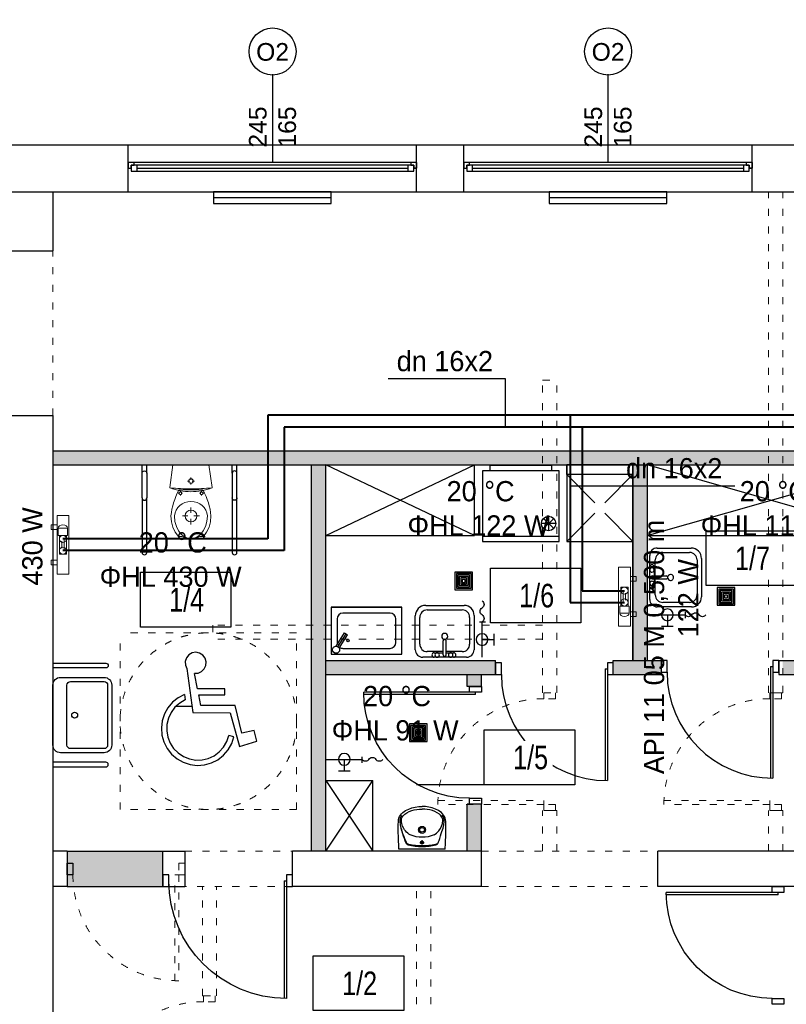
# Model space of a CAD drawing. Header units: millimetres. Extents: x 3698380 to 4312681, y 679670 to 844285.
# Tile 70 of 100: x 4077468 to 4083979, y 786427 to 794789. Entities that reach past the tile are written whole.
import ezdxf
from ezdxf.enums import TextEntityAlignment as Align
from ezdxf.lldxf.tags import DXFTag

# ---------------------------------------------------------------- set-up
doc = ezdxf.new("R2010")
doc.units = ezdxf.units.MM
doc.header["$LTSCALE"] = 10
for name, pattern in [('ACAD_ISO03W100', [30, 12, -18]), ('CENTER', [2, 1.25, -0.25, 0.25, -0.25]), ('CHSW', [0])]:
    doc.linetypes.add(name, pattern=pattern)
for name, color, linetype, lineweight in [('0 20 cienka', 8, 'Continuous', 20), ('a_sc_nośna', 2, 'Continuous', 100), ('bloki', 214, 'Continuous', 13), ('SAN_Armatura CO na rzucie', 7, 'Continuous', 13), ('SAN_Grzejniki CO na rzucie', 7, 'Continuous', 13), ('SAN_Przewody powrotne CO na rzucie', 5, 'Continuous', 40), ('SAN_Przewody zasilające CO na rzucie', 1, 'Continuous', 40)]:
    doc.layers.add(name, color=color, linetype=linetype, lineweight=lineweight)
for name, color, linetype in [('15_LINIA_CIENKA', 1, 'Continuous'), ('A_bloki', 252, 'Continuous'), ('A_kreskowanie', 8, 'Continuous'), ('A_opis_pom', 3, 'Continuous'), ('A_sc_istn', 252, 'Continuous'), ('A_sc_proj', 2, 'Continuous'), ('A_stolarka', 252, 'Continuous'), ('A_wymiary', 1, 'Continuous'), ('MUREK', 6, 'Continuous'), ('SAN_Etykiety przewodów CO na rzucie', 7, 'Continuous'), ('SAN_Piony CO na rzucie', 8, 'Continuous'), ('W', 8, 'CENTER')]:
    doc.layers.add(name, color=color, linetype=linetype)
doc.layers.add('SAN_Etykiety pomieszczeń na rzucie', color=7, linetype='Continuous', true_color=0x8e8e8e)
doc.styles.add('Etykiety pomieszczeń na rzucie', font='txt')
doc.styles.add('Etykiety przewodów CO na rzucie', font='txt')
doc.styles.add('Grzejniki CO na rzucie', font='txt')
doc.styles.get("Standard").update_dxf_attribs({"font": 'arial.ttf'})
doc.styles.add('Strzałki', font='ic-isocp.shx', dxfattribs={"width": 0.8})
tags = doc.linetypes.add('DASHED', pattern=[19.05, 12.7, -6.35]).pattern_tags.tags
tags[6:7] = [DXFTag(74, 4), DXFTag(75, 0), DXFTag(340, '0'), DXFTag(46, 1.0), DXFTag(50, 0.0), DXFTag(44, 0.0), DXFTag(45, 0.0)]
tags[4:5] = [DXFTag(74, 4), DXFTag(75, 0), DXFTag(340, '0'), DXFTag(46, 1.0), DXFTag(50, 0.0), DXFTag(44, 0.0), DXFTag(45, 0.0)]
doc.linetypes.add('TRACKS', pattern='A,0.15,[130,ltypeshp.shx,S=0.25,R=0,X=0,Y=0],0.15', length=0.3)

# ---------------------------------------------------------------- blocks, each defined once
blk = doc.blocks.new('*U462')
at = {"color": 252}
for p, q in [((-95, 20), (-100, 20)), ((-97.5, 15), (-97.5, 17.5)), ((-97.5, 17.5), (-95, 17.5)), ((-92.5, 17.5), (-97.5, 17.5)), ((-97.5, 17.5), (-97.5, 12.5)), ((-95, 17.5), (-95, 20)), ((140, 20), (-95, 20)), ((-92.5, 12.5), (-92.5, 17.5)), ((137.5, 17.5), (-92.5, 17.5)), ((142.5, 17.5), (137.5, 17.5)), ((137.5, 17.5), (137.5, 12.5)), ((145, 20), (140, 20)), ((140, 20), (140, 17.5)), ((140, 17.5), (142.5, 17.5)), ((142.5, 17.5), (142.5, 15)), ((142.5, 12.5), (142.5, 17.5)), ((-100, 15), (-97.5, 15)), ((-97.5, 12.5), (-92.5, 12.5)), ((-92.5, 15), (137.5, 15)), ((-92.5, 12.5), (137.5, 12.5)), ((-92.5, 12.5), (137.5, 12.5)), ((137.5, 12.5), (142.5, 12.5)), ((142.5, 15), (145, 15))]:
    blk.add_line(p, q, dxfattribs=at)
for points in [[(-100, 20), (-100, 15), (-97.5, 15)], [(145, 20), (145, 14.99), (142.5, 15)]]:
    blk.add_lwpolyline(points, dxfattribs=at)
blk = doc.blocks.new('*U338')
at = {"color": 252}
blk.add_lwpolyline([(75, 0), (0, 0)], dxfattribs=at)
for tag, p in [('S', (30, 5)), ('H', (30, -20))]:
    blk.add_attdef(tag, text='', height=15, dxfattribs=at).set_placement(p, align=Align.CENTER)
blk = doc.blocks.new('drzwiniepe')
at = {"layer": 'A_stolarka', "ltscale": 2}
for p, q in [((1098870.7, 962140.2), (1098870.7, 963140)), ((1098890.7, 962140.2), (1098890.7, 963140.2)), ((1098870.7, 962140.2), (1098890.7, 962140.2))]:
    blk.add_line(p, q, dxfattribs=at)
for points in [[(1097840.7, 962190.2), (1097890.7, 962190.2), (1097890.7, 962090.2), (1097840.7, 962090.2)], [(1098890.7, 962190.2), (1098940.7, 962190.2), (1098940.7, 962090.2), (1098890.7, 962090.2)]]:
    blk.add_lwpolyline(points, close=True, dxfattribs=at)
blk.add_arc((1098890.7, 962140.2), 1000, 90, 180, dxfattribs=at)
blk = doc.blocks.new('UMY2')
for points in [[(-25.5, 0), (25.5, 0, -0.414214), (32, -6.5), (32, -43.5, -0.414214), (25.5, -50), (-25.5, -50, -0.414214), (-32, -43.5), (-32, -6.5, -0.414214)], [(-25.5, -12), (25.5, -12, -0.414214), (28.5, -15), (28.5, -43.5, -0.414214), (25.5, -46.5), (-25.5, -46.5, -0.414214), (-28.5, -43.5), (-28.5, -15, -0.414214)]]:
    blk.add_lwpolyline(points, format="xyb", close=True)
blk.add_circle((0, -18.5), 2.5)
blk = doc.blocks.new('A$C39F57054')
at = {"layer": '15_LINIA_CIENKA', "color": 8, "lineweight": 25}
for p, q in [((19.47, 78.21), (17.79, 76.13)), ((21.78, 79.55), (19.47, 78.21)), ((24.42, 79.99), (21.78, 79.55)), ((27.04, 79.47), (24.42, 79.99)), ((29.31, 78.06), (27.04, 79.47)), ((30.93, 75.93), (29.31, 78.06)), ((17.79, 76.13), (16.95, 73.6)), ((16.95, 73.6), (17.06, 70.93)), ((17.06, 70.93), (18.1, 68.47)), ((30.38, 68.28), (31.5, 70.7)), ((31.69, 73.37), (30.93, 75.93)), ((31.5, 70.7), (31.69, 73.37)), ((18.1, 68.47), (22.27, 37.34)), ((25.53, 54.23), (23.33, 65.02)), ((23.35, 65.19), (26.02, 65.33)), ((26.02, 65.33), (28.47, 66.41)), ((28.47, 66.41), (30.38, 68.28)), ((16.44, 50.18), (11.91, 47.86)), ((16.44, 50.18), (16.95, 46.37)), ((45.01, 54.15), (25.53, 54.23)), ((27.96, 42.35), (26.4, 49.97)), ((26.4, 49.97), (45, 49.89)), ((45, 49.89), (45.01, 54.15)), ((7.93, 44.7), (4.64, 40.82)), ((11.91, 47.86), (7.93, 44.7)), ((13.02, 44.12), (9.62, 41.12)), ((16.95, 46.37), (13.02, 44.12)), ((52.21, 42.25), (27.96, 42.35)), ((57.02, 22.69), (52.21, 42.25)), ((2.16, 36.38), (0.59, 31.55)), ((4.64, 40.82), (2.16, 36.38)), ((6.9, 37.49), (4.97, 33.4)), ((9.62, 41.12), (6.9, 37.49)), ((22.27, 37.34), (48.72, 37.23)), ((48.72, 37.23), (55.24, 13.3)), ((0.59, 31.55), (0, 26.5)), ((3.91, 28.99), (3.76, 24.47)), ((4.97, 33.4), (3.91, 28.99)), ((0, 26.5), (0.4, 21.43)), ((0.4, 21.43), (1.78, 16.53)), ((3.76, 24.47), (4.53, 20)), ((46.3, 16.77), (47.74, 21.06)), ((51.37, 20.24), (47.74, 21.06)), ((65.68, 24.58), (57.02, 22.69)), ((67.54, 17.02), (65.68, 24.58)), ((1.78, 16.53), (4.08, 12)), ((4.53, 20), (6.19, 15.79)), ((6.19, 15.79), (8.66, 11.99)), ((44.01, 12.86), (46.3, 16.77)), ((47.25, 11), (49.76, 15.42)), ((49.76, 15.42), (51.37, 20.24)), ((55.24, 13.3), (67.54, 17.02)), ((4.08, 12), (7.23, 8)), ((7.23, 8), (11.09, 4.69)), ((8.66, 11.99), (11.85, 8.78)), ((11.85, 8.78), (15.62, 6.27)), ((37.34, 6.8), (40.98, 9.49)), ((39.91, 4.02), (43.92, 7.15)), ((40.98, 9.49), (44.01, 12.86)), ((43.92, 7.15), (47.25, 11)), ((11.09, 4.69), (15.52, 2.2)), ((15.52, 2.2), (20.35, 0.61)), ((15.62, 6.27), (19.83, 4.58)), ((19.83, 4.58), (24.28, 3.77)), ((20.35, 0.61), (25.4, 0)), ((24.28, 3.77), (28.81, 3.89)), ((25.4, 0), (30.47, 0.38)), ((28.81, 3.89), (33.22, 4.91)), ((30.47, 0.38), (35.37, 1.74)), ((33.22, 4.91), (37.34, 6.8)), ((35.37, 1.74), (39.91, 4.02))]:
    blk.add_line(p, q, dxfattribs=at)
at = {"layer": 'W', "color": 8, "linetype": 'Continuous', "ltscale": 4}
blk.add_line((21.69, 41.7), (10.28, 41.7), dxfattribs=at)
blk = doc.blocks.new('jndf')
at = {"layer": 'A_stolarka', "ltscale": 2}
for p, q in [((6685.7, -1555593.7), (6685.7, -1556543.7)), ((6685.7, -1555593.7), (6705.7, -1555593.7)), ((6705.7, -1555593.7), (6705.7, -1556543.7))]:
    blk.add_line(p, q, dxfattribs=at)
for points in [[(5755.7, -1555643.7), (5805.7, -1555643.7), (5805.7, -1555543.7), (5755.7, -1555543.7)], [(6705.7, -1555643.7), (6755.7, -1555643.7), (6755.7, -1555543.7), (6705.7, -1555543.7)]]:
    blk.add_lwpolyline(points, close=True, dxfattribs=at)
blk.add_arc((6705.7, -1555643.7), 900, 180, 270, dxfattribs=at)
blk = doc.blocks.new('rsredg')
at = {"layer": 'A_bloki', "linetype": 'Continuous'}
for p, q in [((538293, -1273211.6), (538292.4, -1273228.3)), ((538293.7, -1273194.3), (538293, -1273211.6)), ((538687.2, -1273194.3), (538293.7, -1273194.3)), ((538687.2, -1273194.3), (538687.9, -1273211.6)), ((538687.9, -1273211.6), (538688.6, -1273228.3)), ((538289.8, -1273301.6), (538288.6, -1273337.6)), ((538291, -1273264.3), (538289.8, -1273301.6)), ((538292.4, -1273228.3), (538291, -1273264.3)), ((538340.8, -1273284.9), (538334, -1273306)), ((538347, -1273265.7), (538340.8, -1273284.9)), ((538352.4, -1273250.7), (538347, -1273265.7)), ((538359.7, -1273238.6), (538352.4, -1273250.7)), ((538472.5, -1273252.4), (538508.5, -1273252.4)), ((538490.5, -1273234.4), (538490.5, -1273270.4)), ((538621.3, -1273238.6), (538623.7, -1273242.5)), ((538623.7, -1273242.5), (538626.3, -1273247.6)), ((538626.3, -1273247.6), (538630.2, -1273256.2)), ((538630.2, -1273256.2), (538635.1, -1273269.4)), ((538635.1, -1273269.4), (538637.8, -1273277.6)), ((538637.8, -1273277.6), (538640.8, -1273286.7)), ((538640.8, -1273286.7), (538647.2, -1273306.8)), ((538688.6, -1273228.3), (538689.9, -1273264.3)), ((538689.9, -1273264.3), (538691.2, -1273301.6)), ((538691.2, -1273301.6), (538692.3, -1273337.6)), ((538287.7, -1273370.3), (538287.6, -1273400.5)), ((538288.6, -1273337.6), (538287.7, -1273370.3)), ((538312.6, -1273372.6), (538306.5, -1273400.5)), ((538316.7, -1273358.6), (538312.6, -1273372.6)), ((538321.6, -1273343.5), (538316.7, -1273358.6)), ((538327.4, -1273326.2), (538321.6, -1273343.5)), ((538334.9, -1273370.3), (538325.4, -1273390.9)), ((538334, -1273306), (538327.4, -1273326.2)), ((538341.2, -1273359.9), (538334.9, -1273370.3)), ((538349, -1273349.5), (538341.2, -1273359.9)), ((538358.4, -1273339.2), (538349, -1273349.5)), ((538368.7, -1273329.9), (538358.4, -1273339.2)), ((538379.2, -1273322.1), (538368.7, -1273329.9)), ((538389.2, -1273316.2), (538379.2, -1273322.1)), ((538591.9, -1273316.2), (538601.8, -1273322.1)), ((538601.8, -1273322.1), (538612.3, -1273329.9)), ((538612.3, -1273329.9), (538622.6, -1273339.2)), ((538622.6, -1273339.2), (538632, -1273349.5)), ((538632, -1273349.5), (538639.8, -1273359.9)), ((538639.8, -1273359.9), (538646.1, -1273370.3)), ((538646.1, -1273370.3), (538655.6, -1273390.9)), ((538647.2, -1273306.8), (538653.7, -1273326.5)), ((538653.7, -1273326.5), (538659.4, -1273343.6)), ((538659.4, -1273343.6), (538664.3, -1273358.7)), ((538664.3, -1273358.7), (538668.4, -1273372.6)), ((538668.4, -1273372.6), (538674.4, -1273400.5)), ((538692.3, -1273337.6), (538693.3, -1273370.3)), ((538693.3, -1273370.3), (538693.4, -1273400.5)), ((538287.6, -1273400.5), (538288.9, -1273429.6)), ((538288.9, -1273429.6), (538290.8, -1273443.9)), ((538290.8, -1273443.9), (538294.4, -1273458)), ((538294.4, -1273458), (538300, -1273471.5)), ((538306.5, -1273400.5), (538303.6, -1273429.4)), ((538303.6, -1273429.4), (538303.9, -1273443.9)), ((538303.9, -1273443.9), (538306.6, -1273457.9)), ((538306.6, -1273457.9), (538312.1, -1273470.9)), ((538315.9, -1273422.3), (538314.4, -1273433.4)), ((538314.4, -1273433.4), (538314.7, -1273444.5)), ((538314.7, -1273444.5), (538317.1, -1273455.5)), ((538318.4, -1273411.6), (538315.9, -1273422.3)), ((538317.1, -1273455.5), (538321.4, -1273465.8)), ((538325.4, -1273390.9), (538318.4, -1273411.6)), ((538321.4, -1273465.8), (538327.4, -1273475.3)), ((538659.7, -1273465.8), (538653.7, -1273475.3)), ((538655.6, -1273390.9), (538662.6, -1273411.6)), ((538663.9, -1273455.5), (538659.7, -1273465.8)), ((538662.6, -1273411.6), (538665.2, -1273422.3)), ((538666.3, -1273444.5), (538663.9, -1273455.5)), ((538665.2, -1273422.3), (538666.6, -1273433.4)), ((538666.6, -1273433.4), (538666.3, -1273444.5)), ((538674.4, -1273457.9), (538668.8, -1273470.9)), ((538674.4, -1273400.5), (538677.4, -1273429.4)), ((538677, -1273443.9), (538674.4, -1273457.9)), ((538677.4, -1273429.4), (538677, -1273443.9)), ((538686.5, -1273458), (538681, -1273471.5)), ((538690.1, -1273443.9), (538686.5, -1273458)), ((538692, -1273429.6), (538690.1, -1273443.9)), ((538693.4, -1273400.5), (538692, -1273429.6)), ((538300, -1273471.5), (538307.3, -1273484.1)), ((538307.3, -1273484.1), (538316.4, -1273495.5)), ((538312.1, -1273470.9), (538319.7, -1273483.2)), ((538316.4, -1273495.5), (538326.8, -1273505.8)), ((538326.8, -1273505.8), (538338.4, -1273514.8)), ((538327.4, -1273475.3), (538334.7, -1273483.9)), ((538334.7, -1273483.9), (538343.1, -1273491.5)), ((538338.4, -1273514.8), (538350.8, -1273522.7)), ((538343.1, -1273491.5), (538361.6, -1273504.3)), ((538350.8, -1273522.7), (538377, -1273535.1)), ((538361.6, -1273504.3), (538381.7, -1273514.1)), ((538377, -1273535.1), (538404.6, -1273544.4)), ((538381.7, -1273514.1), (538402.7, -1273521.7)), ((538402.7, -1273521.7), (538424.3, -1273527.7)), ((538404.6, -1273544.4), (538432.9, -1273551.3)), ((538424.3, -1273527.7), (538446.2, -1273532.2)), ((538432.9, -1273551.3), (538461.6, -1273555.8)), ((538446.2, -1273532.2), (538468.3, -1273534.8)), ((538468.3, -1273534.8), (538490.6, -1273535.8)), ((538512.7, -1273534.8), (538490.5, -1273535.8)), ((538534.9, -1273532.2), (538512.7, -1273534.8)), ((538548.1, -1273551.3), (538519.4, -1273555.8)), ((538556.8, -1273527.7), (538534.9, -1273532.2)), ((538576.3, -1273544.4), (538548.1, -1273551.3)), ((538578.3, -1273521.7), (538556.8, -1273527.7)), ((538603.9, -1273535.1), (538576.3, -1273544.4)), ((538599.3, -1273514.1), (538578.3, -1273521.7)), ((538619.4, -1273504.3), (538599.3, -1273514.1)), ((538630.2, -1273522.7), (538603.9, -1273535.1)), ((538638, -1273491.5), (538619.4, -1273504.3)), ((538642.5, -1273514.8), (538630.2, -1273522.7)), ((538646.3, -1273483.9), (538638, -1273491.5)), ((538654.1, -1273505.8), (538642.5, -1273514.8)), ((538653.7, -1273475.3), (538646.3, -1273483.9)), ((538664.6, -1273495.5), (538654.1, -1273505.8)), ((538668.8, -1273470.9), (538661.3, -1273483.2)), ((538673.6, -1273484.1), (538664.6, -1273495.5)), ((538681, -1273471.5), (538673.6, -1273484.1)), ((538461.6, -1273555.8), (538490.5, -1273557.9)), ((538519.4, -1273555.8), (538490.5, -1273557.9))]:
    blk.add_line(p, q, dxfattribs=at)
for centre, radius, start, end in [((538490.5, -1273655.8), 442.6, 74.50029, 105.49971), ((539261.9, -1273654), 990.1, 155.4826, 163.59349), ((538381.3, -1273254.8), 27.1, 109.68294, 143.11023), ((538382.2, -1273260.1), 27.1, 100.5561, 141.31834), ((538490.5, -1273844), 621, 79.49234, 100.50766), ((538490.5, -1273552.6), 257.2, 66.78838, 113.21162), ((538490.5, -1273252.4), 12.2, 360, 180), ((538490.5, -1273252.4), 12.2, 180, 360), ((538598.8, -1273260.1), 27.1, 38.68166, 79.44389), ((538599.6, -1273254.8), 27.1, 36.88977, 70.31706), ((538490.5, -1273358.8), 29.7, 360, 180), ((538490.5, -1273358.8), 29.7, 180, 360), ((538490.5, -1273358.8), 19.4, 360, 180), ((538490.5, -1273358.8), 19.4, 180, 360)]:
    blk.add_arc(centre, radius, start, end, dxfattribs=at)
blk = doc.blocks.new('kran ze złączką 2d - kran ze złączką 2d-1891425-1 PIĘTRO')
at = {"layer": 'A_bloki'}
for p, q in [((0, 2.18), (0, -2.82)), ((29.99, 0.01), (0, 0)), ((14.99, 0), (15, -10)), ((10, -10), (20, -10))]:
    blk.add_line(p, q, dxfattribs=at)
blk.add_circle((14.99, 0), 5, dxfattribs=at)
for centre, start, end in [((-8.87, -1.79), 31.09504, 148.90496), ((-2.93, 1.79), 211.09504, 328.90496), ((-14.81, 1.79), 211.09504, 328.90496)]:
    blk.add_arc(centre, 3.47, start, end, dxfattribs=at)
blk = doc.blocks.new('Wpust podłogowy - DN 100-1891426-1 PIĘTRO')
at = {"layer": 'A_bloki'}
for p, q in [((7.5, 7.5), (-7.5, 7.5)), ((-7.5, 7.5), (-7.5, -7.5)), ((7.5, 7.5), (-7.5, 7.5)), ((-7.5, 7.5), (-7.5, -7.5)), ((6.25, 6.25), (-6.25, 6.25)), ((-6.25, 6.25), (-6.25, -6.25)), ((5, 5), (-5, 5)), ((-5, 5), (-5, -5)), ((3.75, 3.75), (-3.75, 3.75)), ((-3.75, 3.75), (-3.75, -3.75)), ((2.5, 2.5), (-2.5, 2.5)), ((-2.5, 2.5), (-2.5, -2.5)), ((1.25, 1.25), (-1.25, 1.25)), ((-1.25, 1.25), (-1.25, -1.25)), ((1.25, -1.25), (1.25, 1.25)), ((2.5, -2.5), (2.5, 2.5)), ((3.75, -3.75), (3.75, 3.75)), ((5, -5), (5, 5)), ((6.25, -6.25), (6.25, 6.25)), ((7.5, -7.5), (7.5, 7.5)), ((7.5, -7.5), (7.5, 7.5)), ((-7.5, -7.5), (7.5, -7.5)), ((-7.5, -7.5), (7.5, -7.5)), ((-6.25, -6.25), (6.25, -6.25)), ((-5, -5), (5, -5)), ((-3.75, -3.75), (3.75, -3.75)), ((-2.5, -2.5), (2.5, -2.5)), ((-1.25, -1.25), (1.25, -1.25))]:
    blk.add_line(p, q, dxfattribs=at)
blk = doc.blocks.new('zlew_ 1 komora_ gospodarczy_ 01 - 500 x 440mm-1748953-1 PIĘTRO')
at = {"layer": 'A_bloki'}
for p, q in [((-14.54, 25.99), (18.13, 25.99)), ((-14.54, 25.99), (18.13, 25.99)), ((-23.43, -11.66), (-23.43, 17.1)), ((-23.43, -11.66), (-23.43, 17.1)), ((-13.27, 22.18), (16.41, 22.18)), ((26.57, 17.55), (26.57, -11.66)), ((26.57, 17.55), (26.57, -11.66)), ((-19.62, -6.9), (-19.62, 15.83)), ((22.76, 15.83), (22.76, -6.9)), ((0.3, -16.07), (0.3, -4.04)), ((2.84, -16.07), (2.84, -4.04)), ((0.3, -13.25), (-13.27, -13.25)), ((-7.32, -14.2), (0.3, -14.2)), ((16.41, -13.25), (2.84, -13.25)), ((2.84, -14.2), (9.19, -14.2)), ((20.22, -18.01), (-17.08, -18.01)), ((20.22, -18.01), (-17.08, -18.01)), ((9.19, -18.01), (-7.32, -18.01))]:
    blk.add_line(p, q, dxfattribs=at)
for centre, radius, start, end in [((-14.54, 17.1), 8.89, 90, 180), ((-14.54, 17.1), 8.89, 90, 180), ((18.13, 17.55), 8.44, 0, 90), ((18.13, 17.55), 8.44, 360, 90), ((-13.27, 15.83), 6.35, 90, 180), ((16.41, 15.83), 6.35, 360, 90), ((1.57, -0.32), 2.54, 360, 180), ((-13.27, -6.9), 6.35, 180, 270), ((1.57, -0.32), 2.54, 180, 0), ((1.57, -4.04), 1.27, 360, 180), ((16.41, -6.9), 6.35, 270, 0), ((-17.08, -11.66), 6.35, 180, 270), ((-17.08, -11.66), 6.35, 180, 270), ((-7.32, -16.11), 1.91, 90, 270), ((-4.78, -16.11), 1.9, 360, 180), ((-4.78, -16.11), 1.9, 180, 0), ((1.57, -16.07), 1.27, 180, 0), ((6.65, -16.11), 1.9, 0, 180), ((6.65, -16.11), 1.9, 180, 0), ((9.19, -16.11), 1.9, 270, 90), ((20.22, -11.66), 6.35, 270, 0), ((20.22, -11.66), 6.35, 270, 0)]:
    blk.add_arc(centre, radius, start, end, dxfattribs=at)
blk = doc.blocks.new('d')
at = {"layer": 'A_kreskowanie', "ltscale": 2}
h = blk.add_hatch(color=252, dxfattribs=at)
h.dxf.hatch_style = 1
h.paths.add_polyline_path([(3731432.76, 791007.02), (3731312.76, 791007.02), (3731312.76, 789647.02), (3731432.76, 789647.02)])
h.paths.add_polyline_path([(3732874.74, 789327.02), (3732874.74, 789347.02), (3731432.76, 789347.02), (3731432.76, 789227.02), (3732874.74, 789227.02)])
h.paths.add_polyline_path([(3732754.74, 789227.02), (3732634.74, 789227.02), (3732634.74, 789127.02), (3732754.74, 789127.02)])
h.paths.add_polyline_path([(3734281.53, 789347.02), (3733874.74, 789347.02), (3733874.74, 789227.02), (3734281.53, 789227.02)])
h.paths.add_polyline_path([(3734161.53, 791007.02), (3734041.53, 791007.02), (3734041.53, 790927.02), (3734041.53, 790357.02), (3734041.53, 789347.02), (3734161.53, 789347.02)])
h.paths.add_polyline_path([(3736381.9, 791007.02), (3736261.9, 791007.02), (3736261.9, 789347.02), (3735463.65, 789347.02), (3735314.74, 789347.02), (3735314.74, 789227.02), (3736381.9, 789227.02)])
h.paths.add_polyline_path([(3735583.65, 789227.02), (3735463.65, 789227.02), (3735463.65, 787727.02), (3735583.65, 787727.02)])
h.paths.add_polyline_path([(3732754.74, 788122.56), (3732634.74, 788122.56), (3732634.74, 787727.02), (3732754.74, 787727.02)])
h.paths.add_polyline_path([(3731432.76, 789527.02), (3731312.76, 789527.02), (3731312.76, 787727.02), (3731432.76, 787727.02)])
h.paths.add_polyline_path([(3730049.12, 787727.02), (3729235.08, 787727.02), (3729235.08, 787627.02), (3729285.08, 787627.02), (3729285.08, 787527.02, 0.0278424), (3729290.65, 787427.02), (3730049.12, 787427.02)])
h.paths.add_polyline_path([(3729285.08, 787527.02), (3729235.08, 787527.02), (3729235.08, 787427.02), (3729290.65, 787427.02, -0.0278424)], flags=17)
h.paths.add_polyline_path([(3729285.08, 787627.02), (3729235.08, 787627.02), (3729235.08, 787527.02), (3729285.08, 787527.02)], flags=17)
h.paths.add_polyline_path([(3729114.74, 784607.02), (3728714.74, 784607.02), (3728714.74, 783607.02), (3729114.74, 783607.02)])
h.paths.add_polyline_path([(3729220.66, 783607.02), (3729114.74, 783607.02), (3729114.74, 783487.02), (3729220.66, 783487.02)])
h.paths.add_polyline_path([(3729309.74, 783607.02), (3729220.66, 783607.02), (3729220.66, 783487.02), (3729309.74, 783487.02)])
h.paths.add_polyline_path([(3732204.74, 783607.02), (3730709.74, 783607.02), (3730709.74, 783487.02), (3732204.74, 783487.02)])
h.paths.add_polyline_path([(3732324.74, 783707.02), (3732204.74, 783707.02), (3732204.74, 781627.02), (3732324.74, 781627.02)])
h.paths.add_polyline_path([(3735344.74, 786027.02), (3735224.74, 786027.02), (3732324.74, 786027.02), (3732324.74, 785907.02), (3735224.74, 785907.02), (3735224.74, 781627.02), (3735344.74, 781627.02)])
h.paths.add_polyline_path([(3744114.74, 791127.02), (3735314.74, 791127.02), (3735314.74, 791007.02), (3744114.74, 791007.02)])
h.paths.add_polyline_path([(3740100.05, 791007.02), (3739980.05, 791007.02), (3739980.05, 787727.02), (3740100.05, 787727.02)])
h.paths.add_polyline_path([(3742214.74, 791007.02), (3742094.74, 791007.02), (3742094.74, 787727.02), (3742214.74, 787727.02)])
h.paths.add_polyline_path([(3727024.74, 793327.02), (3726904.74, 793327.02), (3726904.74, 789127.02), (3727024.74, 789127.02)])
h = blk.add_hatch(color=252, dxfattribs=at)
h.dxf.hatch_style = 1
h.paths.add_polyline_path([(3733274.74, 791127.02), (3729114.74, 791127.02), (3729114.74, 791007.02), (3732204.74, 791007.02), (3733274.74, 791007.02)])
h.paths.add_polyline_path([(3733394.74, 791127.02), (3733274.74, 791127.02), (3733274.74, 791007.02), (3733394.74, 791007.02)])
h.paths.add_polyline_path([(3735194.74, 791127.02), (3733394.74, 791127.02), (3733394.74, 791007.02), (3733824.74, 791007.02), (3734041.53, 791007.02), (3735194.74, 791007.02)])
h.paths.add_polyline_path([(3735314.74, 791127.02), (3735194.74, 791127.02), (3735194.74, 791007.02), (3735314.74, 791007.02)])
h.paths.add_polyline_path([(3731432.76, 789647.02), (3731312.76, 789647.02), (3731312.76, 789527.02), (3731432.76, 789527.02)])
at = {"color": 252}
blk.add_lwpolyline([(3729235.08, 787527.02), (3729235.08, 787627.02), (3729285.08, 787627.02), (3729285.08, 787527.02)], close=True, dxfattribs=at)
at = {"layer": '0 20 cienka', "color": 252, "linetype": 'ACAD_ISO03W100', "ltscale": 0.5}
for p, q in [((3729114.74, 791427.02), (3729114.74, 792827.02)), ((3729685.48, 788081.68), (3729685.48, 789581.68)), ((3731185.48, 789581.68), (3729685.48, 789581.68)), ((3731185.48, 788081.68), (3731185.48, 789581.68)), ((3731185.48, 788081.68), (3729685.48, 788081.68)), ((3730235.08, 787727.02), (3731149.12, 787727.02)), ((3732754.74, 787727.02), (3734254.74, 787727.02)), ((3731149.12, 787427.02), (3730235.08, 787427.02)), ((3732754.74, 787427.02), (3734254.74, 787427.02))]:
    blk.add_line(p, q, dxfattribs=at)
for points in [[(3735194.74, 789072.56), (3735194.74, 793327.02)], [(3735314.74, 789072.56), (3735314.74, 793327.02)], [(3733274.74, 789072.56), (3733274.74, 791727.02)], [(3733274.74, 791727.02), (3733394.74, 791727.02)], [(3733394.74, 789072.56), (3733394.74, 791727.02)], [(3733274.74, 789647.02), (3730474.74, 789647.02)], [(3730474.74, 789647.02), (3730474.74, 789527.02)], [(3733274.74, 789527.02), (3730474.74, 789527.02)], [(3735314.74, 789072.56), (3735194.74, 789072.56)], [(3733274.74, 787727.02), (3733274.74, 788072.56)], [(3733394.74, 788072.56), (3733274.74, 788072.56)], [(3733394.74, 787727.02), (3733394.74, 788072.56)], [(3735194.74, 787727.02), (3735194.74, 788072.56)], [(3735314.74, 788072.56), (3735194.74, 788072.56)], [(3735314.74, 787727.02), (3735314.74, 788072.56)], [(3730384.74, 786499.45), (3730384.74, 787427.02)], [(3730504.74, 786499.45), (3730504.74, 787427.02)], [(3732204.74, 781627.02), (3732204.74, 787427.02)], [(3732324.74, 781627.02), (3732324.74, 787427.02)], [(3730384.74, 786499.45), (3730504.74, 786499.45)]]:
    blk.add_lwpolyline(points, dxfattribs=at)
for points in [[(3733284.74, 789072.56), (3733384.74, 789072.56), (3733384.74, 789022.56), (3733284.74, 789022.56)], [(3735204.74, 789072.56), (3735304.74, 789072.56), (3735304.74, 789022.56), (3735204.74, 789022.56)], [(3732384.74, 788157.56), (3733284.74, 788157.56), (3733284.74, 788122.56), (3732384.74, 788122.56)], [(3733384.74, 788072.56), (3733384.74, 788122.56), (3733284.74, 788122.56), (3733284.74, 788072.56)], [(3734304.74, 788157.56), (3735204.74, 788157.56), (3735204.74, 788122.56), (3734304.74, 788122.56)], [(3735304.74, 788072.56), (3735304.74, 788122.56), (3735204.74, 788122.56), (3735204.74, 788072.56)], [(3730235.08, 787627.02), (3730185.08, 787627.02), (3730185.08, 787527.02), (3730235.08, 787527.02)], [(3730150.08, 786627.02), (3730150.08, 787527.02), (3730185.08, 787527.02), (3730185.08, 786627.02)], [(3730394.74, 786499.45), (3730494.74, 786499.45), (3730494.74, 786449.45), (3730394.74, 786449.45)]]:
    blk.add_lwpolyline(points, close=True, dxfattribs=at)
blk.add_circle((3730435.48, 788831.68), 750, dxfattribs=at)
for centre, start, end in [((3733284.74, 788122.56), 90, 180), ((3735204.74, 788122.56), 90, 180), ((3730185.08, 787527.02), 180, 270), ((3730394.74, 785549.45), 90, 180)]:
    blk.add_arc(centre, 900, start, end, dxfattribs=at)
at = {"layer": 'A_bloki', "color": 252, "linetype": 'Continuous'}
for p, q in [((3731432.76, 790407.02), (3732695.88, 791007.02)), ((3732695.88, 790407.02), (3731432.76, 791007.02)), ((3732695.88, 790407.02), (3732695.88, 791007.02)), ((3734161.53, 790407.02), (3736261.9, 791007.02)), ((3736261.9, 790407.02), (3734161.53, 791007.02)), ((3733719.42, 790684.88), (3733481.53, 790927.02)), ((3733803.63, 790684.88), (3734041.53, 790927.02)), ((3733481.53, 790357.02), (3733719.42, 790599.16)), ((3734041.53, 790357.02), (3733803.63, 790599.16)), ((3731432.76, 790407.02), (3732695.88, 790407.02)), ((3732078.56, 789799.44), (3731478.56, 789799.44)), ((3731478.56, 789799.44), (3731478.56, 789399.74)), ((3731478.56, 789799.44), (3732078.56, 789799.44)), ((3732078.56, 789399.74), (3732078.56, 789799.44)), ((3731528.56, 789699.44), (3731528.56, 789499.74)), ((3731978.56, 789749.44), (3731578.56, 789749.44)), ((3732028.56, 789499.74), (3732028.56, 789699.44)), ((3731521.65, 789467.56), (3731592.81, 789580.57)), ((3731536.48, 789462.97), (3731605.5, 789572.58)), ((3731547.04, 789451.57), (3731618.19, 789564.59)), ((3731592.81, 789580.57), (3731618.19, 789564.59)), ((3731578.56, 789449.74), (3731978.56, 789449.74)), ((3731478.56, 789399.74), (3732078.56, 789399.74)), ((3731432.76, 788327.02), (3731832.76, 788327.02)), ((3731432.76, 788327.02), (3731832.76, 787727.02)), ((3731432.76, 787727.02), (3731832.76, 788327.02)), ((3731832.76, 787727.02), (3731832.76, 788327.02))]:
    blk.add_line(p, q, dxfattribs=at)
at = {"layer": 'A_bloki', "color": 252}
for p, q in [((3733386.72, 790510.07), (3733264.47, 790510.07)), ((3733282.37, 790553.29), (3733368.82, 790466.85)), ((3733368.82, 790553.29), (3733282.37, 790466.85)), ((3733325.6, 790571.19), (3733325.6, 790448.95)), ((3733414.35, 790399.4), (3732764.35, 790399.4))]:
    blk.add_line(p, q, dxfattribs=at)
for points in [[(3729872.88, 790937.02), (3729872.88, 791007.02)], [(3729912.88, 790937.02), (3729912.88, 791007.02)], [(3730638.17, 790937.02), (3730638.17, 791007.02)], [(3730678.17, 790937.02), (3730678.17, 791007.02)]]:
    blk.add_lwpolyline(points, dxfattribs=at)
for points in [[(3732827.96, 790957.02), (3732827.96, 791006.33), (3733350.73, 791006.33), (3733350.73, 790957.02)], [(3732764.35, 790957.02), (3732764.35, 790357.02), (3733414.35, 790357.02), (3733414.35, 790957.02)]]:
    blk.add_lwpolyline(points, close=True, dxfattribs=at)
at = {"layer": 'A_bloki', "color": 252, "linetype": 'Continuous'}
for points in [[(3734041.53, 790357.02), (3734041.53, 791007.02), (3733481.53, 791007.02), (3733481.53, 790357.02)], [(3734041.53, 791007.02), (3734041.53, 790927.02), (3733481.53, 790927.02), (3733481.53, 791007.02)]]:
    blk.add_lwpolyline(points, close=True, dxfattribs=at)
at = {"layer": 'A_bloki', "color": 252}
for points in [[(3729872.88, 790727.02), (3729872.88, 790937.02, -1), (3729912.88, 790937.02), (3729912.88, 790727.02)], [(3730678.17, 790727.02), (3730678.17, 790937.02, 1), (3730638.17, 790937.02), (3730638.17, 790727.02)], [(3729872.88, 790727.02), (3729872.88, 790264.53, 1), (3729912.88, 790264.53), (3729912.88, 790727.02)], [(3729872.88, 790727.02), (3729872.88, 790727.02, 1), (3729912.88, 790727.02), (3729912.88, 790727.02)], [(3730638.17, 790727.02), (3730638.17, 790264.53, 1), (3730678.17, 790264.53), (3730678.17, 790727.02)], [(3730678.17, 790727.02), (3730678.17, 790727.02, -1), (3730638.17, 790727.02), (3730638.17, 790727.02)], [(3729114.74, 789323.19), (3729564.74, 789323.19, -1), (3729564.74, 789283.19), (3729114.74, 789283.19)], [(3729114.74, 788443.19), (3729564.74, 788443.19, 1), (3729564.74, 788483.19), (3729114.74, 788483.19)]]:
    blk.add_lwpolyline(points, format="xyb", dxfattribs=at)
at = {"layer": 'A_bloki', "color": 252, "linetype": 'Continuous'}
blk.add_lwpolyline([(3734161.53, 790407.02), (3736261.9, 790407.02)], dxfattribs=at)
at = {"layer": 'A_bloki', "color": 252}
blk.add_circle((3733325.6, 790510.07), 61.12, dxfattribs=at)
at = {"layer": 'A_bloki', "color": 252, "linetype": 'Continuous'}
for centre, radius in [((3731622.88, 789513.95), 10), ((3731520.5, 789437.58), 30)]:
    blk.add_circle(centre, radius, dxfattribs=at)
for centre, start, end in [((3731578.56, 789699.44), 90, 180), ((3731978.56, 789699.44), 0, 90), ((3731578.56, 789499.74), 180, 199.468731), ((3731578.56, 789499.74), 236.643051, 270), ((3731978.56, 789499.74), 270, 0)]:
    blk.add_arc(centre, 50, start, end, dxfattribs=at)
at = {"layer": 'A_opis_pom', "color": 252, "ltscale": 2}
blk.add_line((3732779.4, 788291.46), (3732202.52, 788291.46), dxfattribs=at)
for points in [[(3734664.59, 790448.31), (3735433.52, 790448.31), (3735433.52, 789982.89), (3734664.59, 789982.89)], [(3729858.27, 790096.2), (3730627.2, 790096.2), (3730627.2, 789630.78), (3729858.27, 789630.78)], [(3732831.37, 790131.89), (3733600.29, 790131.89), (3733600.29, 789666.47), (3732831.37, 789666.47)], [(3732779.4, 788756.89), (3733548.33, 788756.89), (3733548.33, 788291.46), (3732779.4, 788291.46)], [(3731327.16, 786839.01), (3732096.08, 786839.01), (3732096.08, 786373.58), (3731327.16, 786373.58)]]:
    blk.add_lwpolyline(points, close=True, dxfattribs=at)
at = {"layer": 'A_sc_istn', "color": 252}
for p, q in [((3730049.12, 787727.02), (3730235.08, 787727.02)), ((3730049.12, 787427.02), (3730235.08, 787427.02))]:
    blk.add_line(p, q, dxfattribs=at)
for points in [[(3722514.74, 788607.02), (3722514.74, 793727.02), (3744014.74, 793727.02), (3744014.74, 797027.02)], [(3722914.74, 788607.02), (3722914.74, 793327.02), (3744414.74, 793327.02), (3744414.74, 797027.02)], [(3729754.74, 793327.02), (3729754.74, 793727.02)], [(3732204.74, 793327.02), (3732204.74, 793727.02)], [(3732604.74, 793327.02), (3732604.74, 793727.02)], [(3735054.74, 793327.02), (3735054.74, 793727.02)], [(3729114.74, 793327.02), (3729114.74, 792827.02)], [(3729114.74, 791427.02), (3729114.74, 784607.02)], [(3729114.74, 791007.02), (3729114.74, 787727.02)], [(3729235.08, 787727.02), (3729114.74, 787727.02)], [(3729235.08, 787727.02), (3729235.08, 787427.02)], [(3730235.08, 787727.02), (3730235.08, 787427.02)], [(3732754.74, 787727.02), (3731149.12, 787727.02)], [(3738835.51, 787727.02), (3734254.74, 787727.02)], [(3729235.08, 787427.02), (3729114.74, 787427.02)], [(3732754.74, 787427.02), (3731149.12, 787427.02)], [(3738835.51, 787427.02), (3734254.74, 787427.02)]]:
    blk.add_lwpolyline(points, dxfattribs=at)
for points in [[(3731479.75, 793327.02), (3730479.75, 793327.02), (3730479.75, 793227.02), (3731479.75, 793227.02)], [(3734329.75, 793327.02), (3733329.75, 793327.02), (3733329.75, 793227.02), (3734329.75, 793227.02)]]:
    blk.add_lwpolyline(points, close=True, dxfattribs=at)
at = {"layer": 'A_sc_istn', "color": 252, "linetype": 'TRACKS', "ltscale": 20}
for points in [[(3731479.75, 793277.02), (3730479.75, 793277.02)], [(3734329.75, 793277.02), (3733329.75, 793277.02)]]:
    blk.add_lwpolyline(points, dxfattribs=at)
at = {"layer": 'A_sc_istn', "color": 252}
for centre in [(3730981.05, 794518.12), (3733831.05, 794518.12)]:
    blk.add_circle(centre, 200, dxfattribs=at)
at = {"layer": 'A_sc_proj', "color": 252, "ltscale": 2}
for p, q in [((3728714.74, 792827.02), (3729114.74, 792827.02)), ((3728714.74, 791427.02), (3729114.74, 791427.02)), ((3729114.74, 791007.02), (3731774.74, 791007.02)), ((3731312.76, 787727.02), (3731312.76, 791007.02)), ((3731312.76, 787727.02), (3731312.76, 791007.02)), ((3731432.76, 787727.02), (3731432.76, 791007.02)), ((3731432.76, 787727.02), (3731432.76, 791007.02)), ((3732204.74, 791007.02), (3733824.74, 791007.02)), ((3734041.53, 791007.02), (3734041.53, 789347.02)), ((3734041.53, 789347.02), (3734041.53, 791007.02)), ((3734161.53, 791007.02), (3734161.53, 789347.02)), ((3731432.76, 789347.02), (3732874.74, 789347.02)), ((3733874.74, 789347.02), (3734281.53, 789347.02)), ((3735281.53, 789347.02), (3736261.9, 789347.02)), ((3731432.76, 789227.02), (3732874.74, 789227.02)), ((3732634.74, 789127.02), (3732634.74, 789227.02)), ((3732634.74, 789127.02), (3732634.74, 789227.02)), ((3732754.74, 789127.02), (3732754.74, 789227.02)), ((3732754.74, 789127.02), (3732754.74, 789227.02)), ((3733874.74, 789227.02), (3734281.53, 789227.02)), ((3735281.53, 789227.02), (3736381.9, 789227.02)), ((3732634.74, 787727.02), (3732634.74, 788127.02)), ((3732634.74, 787727.02), (3732634.74, 788127.02)), ((3732754.74, 787727.02), (3732754.74, 788127.02)), ((3732754.74, 787727.02), (3732754.74, 788127.02)), ((3729235.08, 787727.02), (3730049.12, 787727.02)), ((3729235.08, 787427.02), (3730049.12, 787427.02))]:
    blk.add_line(p, q, dxfattribs=at)
at = {"layer": 'A_sc_proj', "color": 252, "ltscale": 16}
for p, q in [((3732874.74, 789227.02), (3732874.74, 789347.02)), ((3733874.74, 789227.02), (3733874.74, 789347.02)), ((3734281.53, 789347.02), (3734281.53, 789227.02)), ((3735281.53, 789347.02), (3735281.53, 789227.02)), ((3732754.74, 789127.02), (3732634.74, 789127.02)), ((3732754.74, 788127.02), (3732634.74, 788127.02)), ((3730049.12, 787427.02), (3730049.12, 787727.02)), ((3731149.12, 787427.02), (3731149.12, 787727.02)), ((3732754.74, 787427.02), (3732754.74, 787727.02)), ((3734254.74, 787427.02), (3734254.74, 787727.02))]:
    blk.add_line(p, q, dxfattribs=at)
at = {"layer": 'A_sc_proj', "color": 252, "ltscale": 2}
for points in [[(3729114.74, 791127.02), (3744114.74, 791127.02)], [(3729114.74, 791007.02), (3744114.74, 791007.02)], [(3729114.74, 791007.02), (3732204.74, 791007.02)]]:
    blk.add_lwpolyline(points, dxfattribs=at)
at = {"layer": 'bloki', "color": 252, "ltscale": 0.5}
for p, q in [((3730108.32, 790815.64), (3730134.88, 791007.02)), ((3730134.88, 791007.02), (3730440.9, 791007.02)), ((3730467.46, 790815.64), (3730440.9, 791007.02)), ((3730258.4, 790870.64), (3730276.89, 790870.64)), ((3730287.89, 790881.64), (3730287.89, 790900.13)), ((3730287.89, 790859.65), (3730287.89, 790841.15)), ((3730317.38, 790870.64), (3730298.88, 790870.64)), ((3730179.68, 790767.02), (3730191.1, 790767.02)), ((3730287.89, 790797.02), (3730193.75, 790797.02)), ((3730197.89, 790773.81), (3730197.89, 790785.23)), ((3730197.89, 790760.24), (3730197.89, 790748.82)), ((3730216.09, 790767.02), (3730204.67, 790767.02)), ((3730287.89, 790797.02), (3730382.02, 790797.02)), ((3730359.68, 790767.02), (3730371.1, 790767.02)), ((3730377.89, 790773.81), (3730377.89, 790785.23)), ((3730377.89, 790760.24), (3730377.89, 790748.82)), ((3730396.09, 790767.02), (3730384.67, 790767.02)), ((3730287.89, 790647.34), (3730287.89, 790599.95)), ((3730122.15, 790525.01), (3730117.89, 790574.52)), ((3730134.72, 790477.98), (3730122.15, 790525.01)), ((3730151.96, 790528.45), (3730147.89, 790574.52)), ((3730163.92, 790485.06), (3730151.96, 790528.45)), ((3730215.07, 790574.52), (3730262.46, 790574.52)), ((3730287.89, 790501.71), (3730287.89, 790549.1)), ((3730360.7, 790574.52), (3730313.31, 790574.52)), ((3730423.82, 790528.45), (3730411.85, 790485.06)), ((3730427.89, 790574.52), (3730423.82, 790528.45)), ((3730453.63, 790525.01), (3730441.05, 790477.98)), ((3730457.89, 790574.52), (3730453.63, 790525.01)), ((3730154.98, 790435.8), (3730134.72, 790477.98)), ((3730181.89, 790400.56), (3730154.98, 790435.8)), ((3730183.1, 790446.87), (3730163.92, 790485.06)), ((3730208.36, 790416.1), (3730183.1, 790446.87)), ((3730392.68, 790446.87), (3730367.42, 790416.1)), ((3730411.85, 790485.06), (3730392.68, 790446.87)), ((3730420.8, 790435.8), (3730393.88, 790400.56)), ((3730441.05, 790477.98), (3730420.8, 790435.8)), ((3730214.13, 790399.06), (3730181.89, 790400.56)), ((3730238.24, 790394.53), (3730208.36, 790416.1)), ((3730250.06, 790382.6), (3730214.13, 790399.06)), ((3730271.01, 790383.43), (3730238.24, 790394.53)), ((3730287.89, 790377.02), (3730250.06, 790382.6)), ((3730304.76, 790383.43), (3730271.01, 790383.43)), ((3730325.72, 790382.6), (3730287.89, 790377.02)), ((3730337.53, 790394.53), (3730304.76, 790383.43)), ((3730361.65, 790399.06), (3730325.72, 790382.6)), ((3730367.42, 790416.1), (3730337.53, 790394.53)), ((3730393.88, 790400.56), (3730361.65, 790399.06))]:
    blk.add_line(p, q, dxfattribs=at)
for centre, radius, start, end in [((3730287.89, 790870.64), 20.24, 0, 180), ((3730287.89, 790870.64), 20.24, 180, 0), ((3730111.27, 790815.12), 3, 170.04995, 249.837888), ((3730111.4, 790815.83), 3, 173.741104, 264.294269), ((3730289.52, 791300.56), 520.13, 249.837888, 269.820452), ((3730287.89, 792582.22), 1778.18, 264.294269, 270), ((3730674.75, 790521.59), 559.38, 151.108476, 174.570107), ((3730193.75, 790787.02), 10, 90, 151.108476), ((3730197.89, 790767.02), 12.49, 0, 180), ((3730197.89, 790767.02), 12.49, 180, 0), ((3730287.89, 792582.22), 1778.18, 270, 275.705731), ((3730286.26, 791300.56), 520.13, 270.179548, 290.162112), ((3730377.89, 790767.02), 12.49, 0, 180), ((3730377.89, 790767.02), 12.49, 180, 0), ((3730382.02, 790787.02), 10, 28.891524, 90), ((3729901.02, 790521.59), 559.38, 5.429893, 28.891524), ((3730282.71, 790561.69), 135.43, 87.807807, 174.564043), ((3730293.07, 790561.69), 135.43, 5.435957, 92.192193), ((3730287.89, 790574.52), 50, 0, 180), ((3730287.89, 790574.52), 50, 180, 0)]:
    blk.add_arc(centre, radius, start, end, dxfattribs=at)
at = {"layer": 'bloki', "color": 252}
for centre, start, end in [((3730464.37, 790815.83), 275.705731, 6.258896), ((3730464.5, 790815.12), 290.162112, 9.95005)]:
    blk.add_arc(centre, 3, start, end, dxfattribs=at)
at = {"layer": 'A_bloki', "color": 252, "linetype": 'Continuous', "yscale": 10, "zscale": 10}
for name, p, xscale, rotation in [('zlew_ 1 komora_ gospodarczy_ 01 - 500 x 440mm-1748953-1 PIĘTRO', (3734364.66, 790067.7), 10, 270.0000000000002), ('Wpust podłogowy - DN 100-1891426-1 PIĘTRO', (3732604.57, 790022.95), 10, 179.9999999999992), ('Wpust podłogowy - DN 100-1891426-1 PIĘTRO', (3734832.99, 789890.4), 10, 89.99999999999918), ('kran ze złączką 2d - kran ze złączką 2d-1891425-1 PIĘTRO', (3732760.27, 789674.47), -10, 90), ('Wpust podłogowy - DN 100-1891426-1 PIĘTRO', (3732218.85, 788733.34), 10, 89.99999999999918)]:
    blk.add_blockref(name, p, dxfattribs=dict(at, xscale=xscale, rotation=rotation))
for name, p, xscale in [('zlew_ 1 komora_ gospodarczy_ 01 - 500 x 440mm-1748953-1 PIĘTRO', (3732427.28, 789554.62), 10), ('kran ze złączką 2d - kran ze złączką 2d-1891425-1 PIĘTRO', (3734484.51, 789734.7), -10), ('kran ze złączką 2d - kran ze złączką 2d-1891425-1 PIĘTRO', (3731739.74, 788507.25), -10)]:
    blk.add_blockref(name, p, dxfattribs=dict(at, xscale=xscale))
at = {"layer": 'A_bloki', "color": 252, "xscale": 10, "yscale": 10, "zscale": 10, "rotation": 89.99999999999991}
blk.add_blockref('UMY2', (3729114.74, 788883.19), dxfattribs=at)
at = {"layer": 'A_bloki', "color": 252, "xscale": -1, "rotation": 180}
blk.add_blockref('rsredg', (3193760.37, -485450.19), dxfattribs=at)
at = {"layer": 'A_sc_istn', "color": 252, "linetype": 'ACAD_ISO03W100', "xscale": 10, "yscale": 10, "zscale": 10, "rotation": 90}
for p in [(3730979.74, 793577.05), (3733829.74, 793577.05)]:
    blk.add_blockref('*U338', p, dxfattribs=at).add_auto_attribs({'S': '245', 'H': '165'})
at = {"layer": 'A_sc_istn', "color": 252, "xscale": 10, "yscale": 10, "zscale": 10}
for p in [(3730754.74, 793377.05), (3733604.74, 793377.05)]:
    blk.add_blockref('*U462', p, dxfattribs=at)
at = {"layer": 'a_sc_nośna', "color": 252, "xscale": -1, "rotation": 180}
blk.add_blockref('drzwiniepe', (2632208.37, 1749617.18), dxfattribs=at)
at = {"layer": 'A_stolarka', "color": 252}
for p in [(3728525.79, 2344890.77), (3727119.01, 2344870.77)]:
    blk.add_blockref('jndf', p, dxfattribs=at)
at = {"layer": 'A_stolarka', "color": 252, "xscale": -1, "rotation": 270}
for p in [(5288298.49, 782371.29), (5290868.49, 780671.29)]:
    blk.add_blockref('jndf', p, dxfattribs=at)
at = {"layer": 'MUREK', "color": 252, "ltscale": 30, "xscale": 11.99999999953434, "yscale": 11.99999999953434, "zscale": 11.99999999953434}
blk.add_blockref('A$C39F57054', (3730036.44, 788456.3), dxfattribs=at)
at = {"layer": 'A_sc_istn', "color": 252, "char_height": 300, "attachment_point": 7}
for insert in [(3730841.34, 794438.15), (3733691.34, 794438.15)]:
    blk.add_mtext_dynamic_manual_height_columns('{\\H0.5x;O2}', width=232.5953, gutter_width=12.5, heights=[0], dxfattribs=dict(at, insert=insert))
at = {"layer": 'A_opis_pom', "color": 252, "char_height": 200, "attachment_point": 5, "style": 'Strzałki', "bg_fill": 3, "box_fill_scale": 1.2, "bg_fill_color": 256, "bg_fill_transparency": 10554628}
for s, insert in [('1/7', (3735057.58, 790213.15)), ('1/4', (3730251.26, 789861.03)), ('1/6', (3733224.35, 789896.72)), ('1/5', (3733172.39, 788521.72)), ('1/2', (3731720.14, 786603.84))]:
    blk.add_mtext(s, dxfattribs=dict(at, insert=insert))
blk = doc.blocks.new('INNY_P_ALH_CENTER_P_115_5_50_40_10')
at = {"layer": 'SAN_Grzejniki CO na rzucie', "color": 9, "true_color": 0x000009}
for p, q in [((-50, -70), (50, -70)), ((-50, -110), (50, -110)), ((-30, -90), (30, -90)), ((-30, -130), (30, -130))]:
    blk.add_line(p, q, dxfattribs=at)
at = {"layer": 'SAN_Grzejniki CO na rzucie', "true_color": 0x000000}
for points in [[(-170, -50), (-170, 0), (-130, 0), (-130, -50)], [(130, -50), (130, 0), (170, 0), (170, -50)], [(-250, -150), (250, -150), (250, -50), (-250, -50), (-250, -150)]]:
    blk.add_lwpolyline(points, dxfattribs=at)
blk = doc.blocks.new('VERTPIPECORETURN_P')
at = {"layer": 'SAN_Przewody powrotne CO na rzucie', "lineweight": 13, "true_color": 0x000000}
blk.add_circle((0, 0), 30, dxfattribs=at)
blk = doc.blocks.new('VERTPIPECOSUPPLY_P')
at = {"layer": 'SAN_Przewody zasilające CO na rzucie', "lineweight": 13, "true_color": 0x000000}
blk.add_circle((0, 0), 30, dxfattribs=at)
blk = doc.blocks.new('ZAWGVKTV_P')
at = {"layer": 'SAN_Armatura CO na rzucie', "true_color": 0x000000}
for points in [[(-80, 30), (80, 30), (80, -30), (-80, -30), (-80, 30)], [(80, 40), (140, 40), (140, -40), (80, -40), (80, 40)]]:
    blk.add_lwpolyline(points, dxfattribs=at)
blk.add_ellipse((140, 0), major_axis=(0, 40), ratio=0.75, start_param=3.141593, end_param=6.283185, dxfattribs=at)

msp = doc.modelspace()

# ---------------------------------------------------------------- block references
at = {"layer": 'A_wymiary'}
msp.add_blockref('d', (348634.7, 0), dxfattribs=at)

# ---------------------------------------------------------------- next in the draw order: linework, layer by layer
at = {"layer": 'SAN_Etykiety przewodów CO na rzucie', "true_color": 0x000000}
for p, q in [((4081594.8, 791739.5), (4080596.8, 791739.5)), ((4081594.8, 791329.5), (4081594.8, 791739.5)), ((4082144.8, 790829.5), (4082544.8, 790829.5)), ((4082544.8, 790829.5), (4083542.8, 790829.5))]:
    msp.add_line(p, q, dxfattribs=at)
at = {"layer": 'SAN_Grzejniki CO na rzucie', "true_color": 0x000000}
msp.add_line((4083005.8, 789889.5), (4083005.8, 789889.5), dxfattribs=at)
at = {"layer": 'SAN_Przewody powrotne CO na rzucie', "linetype": 'DASHED', "true_color": 0x000000}
for p, q in [((4079575.8, 791429.5), (4079575.8, 790379.5)), ((4082144.8, 791429.5), (4079575.8, 791429.5)), ((4082144.8, 791429.5), (4082144.8, 789839.5)), ((4085384.8, 791429.5), (4082144.8, 791429.5)), ((4079575.8, 790379.5), (4077834.8, 790379.5)), ((4082144.8, 789839.5), (4082604.8, 789839.5))]:
    msp.add_line(p, q, dxfattribs=at)
at = {"layer": 'SAN_Przewody zasilające CO na rzucie', "linetype": 'CHSW', "true_color": 0x000000}
for p, q in [((4079713.8, 791329.5), (4079713.8, 790279.5)), ((4082244.8, 791329.5), (4079713.8, 791329.5)), ((4082244.8, 791329.5), (4082244.8, 789939.5)), ((4085484.8, 791329.5), (4082244.8, 791329.5)), ((4079713.8, 790279.5), (4077834.8, 790279.5)), ((4082244.8, 789939.5), (4082604.8, 789939.5))]:
    msp.add_line(p, q, dxfattribs=at)

# ---------------------------------------------------------------- next in the draw order: block references
at = {"layer": 'SAN_Armatura CO na rzucie', "true_color": 0x000000}
for p, rotation in [((4077834.8, 790329.5), 90), ((4082604.8, 789889.5), 270)]:
    msp.add_blockref('ZAWGVKTV_P', p, dxfattribs=dict(at, rotation=rotation))
at = {"layer": 'SAN_Grzejniki CO na rzucie', "true_color": 0x000000}
for p, rotation in [((4077734.8, 790329.5), 90.00000000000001), ((4082704.8, 789889.5), 270)]:
    msp.add_blockref('INNY_P_ALH_CENTER_P_115_5_50_40_10', p, dxfattribs=dict(at, rotation=rotation))
at = {"layer": 'SAN_Piony CO na rzucie', "true_color": 0x000000}
for name, p in [('VERTPIPECORETURN_P', (4077834.8, 790379.5)), ('VERTPIPECOSUPPLY_P', (4077834.8, 790279.5)), ('VERTPIPECOSUPPLY_P', (4082604.8, 789939.5)), ('VERTPIPECORETURN_P', (4082604.8, 789839.5))]:
    msp.add_blockref(name, p, dxfattribs=at)

# ---------------------------------------------------------------- next in the draw order: texts
at = {"layer": 'SAN_Etykiety pomieszczeń na rzucie', "true_color": 0x000000, "style": 'Etykiety pomieszczeń na rzucie'}
for s, p in [('20 °C', (4081093.8, 790698.5)), ('20 °C', (4083583.8, 790698.5)), ('ΦHL 122 W', (4080761.8, 790407.5)), ('ΦHL 110 W', (4083251.8, 790407.5)), ('20 °C', (4078478.8, 790263.5)), ('ΦHL 430 W', (4078146.8, 789972.5)), ('20 °C', (4080383.8, 788958.5)), ('ΦHL 91 W', (4080117.8, 788667.5))]:
    msp.add_text(s, height=172, dxfattribs=at).set_placement(p)
at = {"layer": 'SAN_Etykiety przewodów CO na rzucie', "true_color": 0x000000, "style": 'Etykiety przewodów CO na rzucie'}
for p in [(4080669.8, 791803.5), (4082617.8, 790893.5)]:
    msp.add_text('dn 16x2', height=172, dxfattribs=at).set_placement(p)
at = {"layer": 'SAN_Grzejniki CO na rzucie', "true_color": 0x000000, "style": 'Grzejniki CO na rzucie'}
for s, p in [('430 W', (4077660.8, 789983.5)), ('API 11 05 M 0,500 m', (4082941.8, 788381.2)), ('122 W', (4083232.8, 789543.5))]:
    msp.add_text(s, height=172, rotation=90, dxfattribs=at).set_placement(p)

doc.saveas('drawing.dxf')
